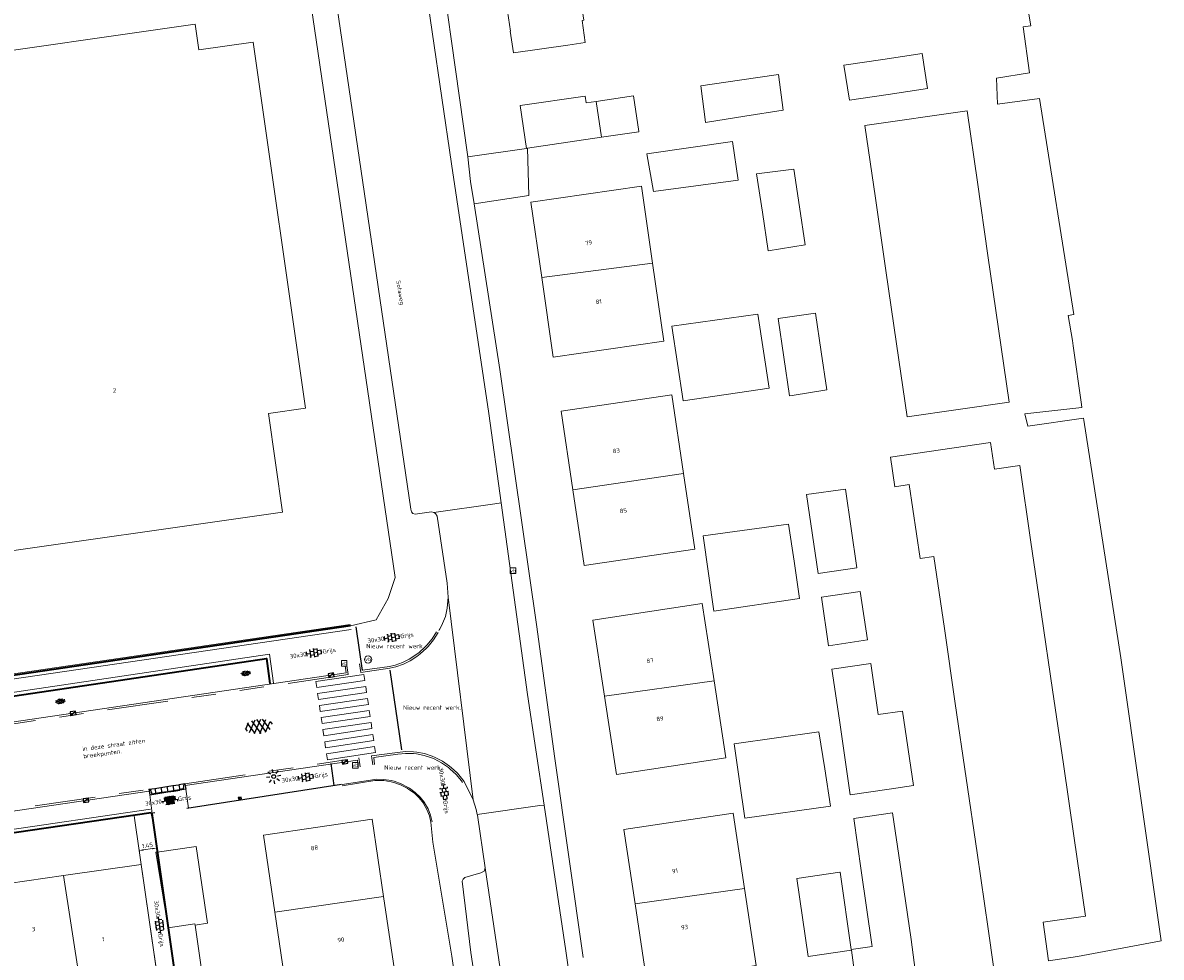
# Model space of a CAD drawing. Header units: metres. Extents: x 102746 to 103541, y 468531 to 469408.
# Tile 83 of 87: x 103240 to 103334, y 469035 to 469112. Entities that reach past the tile are written whole.
import ezdxf
from ezdxf.enums import TextEntityAlignment as Align

# ---------------------------------------------------------------- set-up
doc = ezdxf.new("R2010")
doc.units = ezdxf.units.M
doc.linetypes.add('VH-OPSLUITBAND_100X200', pattern=[16, 8, -2, 4, -2])
doc.linetypes.add('VH-TROTTOIRBAND_130-150', pattern=[15, 5, -2, 2, -2, 2, -2])
doc.layers.get('0').update_dxf_attribs({"lineweight": 25})
for name, color, linetype, lineweight in [('B-RO-GR-SIERPLANTSOEN-S', 90, 'Continuous', 25), ('B-RO-IE-MEUBILAIR_WEGMEUBILAIR_LICHTMAST-S', 7, 'Continuous', 25), ('B-RO-IE-MEUBILAIR_WEGMEUBILAIR_PAAL-S', 160, 'Continuous', 25), ('B-RO-IE-TERREINAFSCHEIDING_KUNSTMATIG_HEKWERK_RASTER-G', 30, 'IE-TERREINAFSCHEIDING-KUNSTMATIG', 18), ('B-RO-KL-DATA_CAI_KAST-S', 90, 'Continuous', 25), ('B-RO-OG-BEBOUWING-G', 7, 'Continuous', 35), ('B-RO-OG-BGT-G', 253, 'Continuous', 13), ('B-RO-RI-HWA_KOLK-S', 150, 'Continuous', 25), ('B-RO-VH-KANTOPSLUITING_ACHTERKANTBAND-G', 253, 'Continuous', 18), ('B-RO-VH-KANTOPSLUITING_ELEMENT_INRIT-S', 252, 'Continuous', 25), ('B-RO-VH-KANTOPSLUITING_OPSLUITBAND_100X200-G', 150, 'VH-OPSLUITBAND_100X200', 18), ('B-RO-VH-KANTOPSLUITING_TROTTOIRBAND_130 150-G', 84, 'VH-TROTTOIRBAND_130-150', 18), ('B-RO-VH-VERHARDING-G', 252, 'Continuous', 18), ('B-RO-VH-VERHARDING_ASFALT-S', 253, 'Continuous', 25), ('B-RO-VH-VERHARDING_TEGEL_BETON-S', 252, 'Continuous', 25), ('B-RO-VW-MARKERING_WEG MARKERING-G', 7, 'Continuous', 0), ('X-XX-AL-M', 7, 'Continuous', 18), ('X-XX-AL-T18', 7, 'Continuous', 18)]:
    doc.layers.add(name, color=color, linetype=linetype, lineweight=lineweight)
doc.layers.add('Punten', color=7, linetype='Continuous')
doc.layers.add('R-RO-VH-VERHARDING_TEGEL_BETON_NOKKEN-G', color=7, linetype='Continuous', lineweight=35, true_color=0x30c200)
doc.styles.add('NLCS-ISO', font='txt')
doc.styles.add('NLCS-ISO-M200-T18', font='txt', dxfattribs={"height": 0.36})
doc.linetypes.add('IE-TERREINAFSCHEIDING-KUNSTMATIG', pattern='A,4,[82,NLCS.shx,S=0.75,R=90,X=0,Y=0],4,-2', length=10)
doc.dimstyles.new('NLCS-M200-T18-PIJL_L2_H1', dxfattribs={"dimscale": 0.2, "dimtxt": 2.5, "dimasz": 1.8, "dimexe": 2, "dimexo": 2, "dimgap": 0.7, "dimtad": 1, "dimzin": 0, "dimdsep": 46, "dimtxsty": 'NLCS-ISO-M200-T18', "dimcen": 0, "dimdle": 2, "dimclrd": 256, "dimclre": 256, "dimclrt": 256, "dimadec": 1, "dimazin": 0, "dimtfac": 1, "dimtdec": 3, "dimtofl": 0, "dimtmove": 0, "dimatfit": 3, "dimfxl": 2, "dimfxlon": 1, "dimtfillclr": 256, "dimtolj": 1, "dimtzin": 0, "dimlwd": -1, "dimlwe": -1, "dimarcsym": 0})

# ---------------------------------------------------------------- blocks, each defined once
blk = doc.blocks.new('SIE-WEG_VERKEERSBORD-SO')
at = {"color": 0, "linetype": 'ByBlock', "lineweight": 18}
blk.add_lwpolyline([(-1.125, -1.125), (1.125, -1.125), (1.125, 1.125), (-1.125, 1.125)], close=True, dxfattribs=at)
at = {"color": 0, "linetype": 'ByBlock', "lineweight": 18, "style": 'NLCS-ISO'}
blk.add_text('vb', height=1.5, dxfattribs=at).set_placement((0, 0), align=Align.MIDDLE_CENTER)
blk = doc.blocks.new('B-SVH-INRITELEMENT_130 150_180X450X500_LINKS')
for p, q in [((-0.5, 0.45), (0, 0.45)), ((-0.5, 0), (-0.5, 0.45)), ((-0.5, 0), (0, 0)), ((-0.405, 0), (-0.3, 0.4)), ((-0.3, 0.4), (0, 0.4)), ((0, 0), (0, 0.45))]:
    blk.add_line(p, q)
blk = doc.blocks.new('B-SVH-INRITELEMENT_130 150_180X450X500_MIDDEN')
for p, q in [((0, 0), (0, 0.45)), ((0, 0.45), (0.5, 0.45)), ((0, 0.4), (0.5, 0.4)), ((0, 0), (0.5, 0)), ((0.5, 0), (0.5, 0.45))]:
    blk.add_line(p, q)
blk = doc.blocks.new('B-SVH-INRITELEMENT_130 150_180X450X500_RECHTS')
for p, q in [((0, 0), (0, 0.45)), ((0.5, 0.45), (0, 0.45)), ((0.3, 0.4), (0, 0.4)), ((0.5, 0), (0, 0)), ((0.405, 0), (0.3, 0.4)), ((0.5, 0), (0.5, 0.45))]:
    blk.add_line(p, q)
blk = doc.blocks.new('B-SIE-WEG_LICHTMAST_SPOT-SO')
for p, q in [((-3, 0), (-1.62, 0)), ((-2.12, 2.12), (-1.15, 1.15)), ((0, 1.62), (0, 3)), ((1.15, 1.15), (2.12, 2.12)), ((-2.12, -2.12), (-1.15, -1.15)), ((0, -3), (0, -1.62)), ((1.15, -1.15), (2.12, -2.12)), ((1.62, 0), (3, 0))]:
    blk.add_line(p, q)
blk.add_circle((0, 0), 0.77)
at = {"style": 'NLCS-ISO'}
blk.add_attdef('TYPE', text='', height=1.8, dxfattribs=at).set_placement((0, 3), align=Align.BOTTOM_CENTER)
blk = doc.blocks.new('B-SRI-KOLK_TROTTOIR-SO')
blk.add_line((-1.125, 0), (1.125, 1.5))
at = {"flags": 128}
blk.add_lwpolyline([(-1.125, 0), (1.125, 0), (1.125, 1.5), (-1.125, 1.5)], close=True, dxfattribs=at)
blk = doc.blocks.new('SKL-DATA_TERREINKAST-SO')
for q in [(-0.2, 0.2), (0.2, 0.2)]:
    blk.add_line((0, -0.21), q)
at = {"flags": 128}
blk.add_lwpolyline([(0.63, 0.35), (-0.63, 0.35), (-0.63, -0.35), (0.63, -0.35)], close=True, dxfattribs=at)
at = {"style": 'NLCS-ISO'}
blk.add_attdef('TYPE', text='', height=0.35, dxfattribs=at).set_placement((-0.03, 0.69), align=Align.MIDDLE_CENTER)
blk = doc.blocks.new('SVH-TEGEL_300X300_DUN_HALFST_KL-SO')
for p, q in [((-3.08, 0.75), (-3, 0.75)), ((-3, -0.83), (-3, 0.83)), ((-3, 0), (-1.5, 0)), ((-1.84, 1.5), (-1.5, 1.5)), ((-1.5, -1.6), (-1.5, 1.6)), ((-1.5, 0.75), (0, 0.75)), ((0, -1.78), (0, 1.78)), ((0, 1.5), (1.5, 1.5)), ((0, 0), (1.5, 0)), ((1.5, -1.6), (1.5, 1.6)), ((1.5, 0.75), (3, 0.75)), ((3, -0.83), (3, 0.83)), ((3, 0), (3.39, 0)), ((-3.08, -0.75), (-3, -0.75)), ((-1.84, -1.5), (-1.5, -1.5)), ((-1.5, -0.75), (0, -0.75)), ((0, -1.5), (1.5, -1.5)), ((1.5, -0.75), (3, -0.75))]:
    blk.add_line(p, q)
at = {"style": 'NLCS-ISO'}
blk.add_attdef('FORMAAT', text='', height=1.8, dxfattribs=at).set_placement((-3.18, 0), align=Align.MIDDLE_RIGHT)
blk.add_attdef('KLEUR', text='', height=1.8, dxfattribs=at).set_placement((3.49, 0), align=Align.MIDDLE_LEFT)
at = {"style": 'NLCS-ISO', "flags": 1}
blk.add_attdef('FUNCTIE', text='', height=1.8, dxfattribs=at).set_placement((0.12, -3.58), align=Align.MIDDLE_CENTER)
blk = doc.blocks.new('SVH-ASFALT-SO')
at = {"ltscale": 0.1}
for p, q in [((-3.36, 2.17), (-1.83, 4.83)), ((-1.91, 0.69), (0.95, 5.64)), ((2.75, -0.22), (-0.47, 5.37)), ((0, 0), (3.27, 5.66)), ((4.87, 0.12), (1.65, 5.7)), ((2.18, -0.23), (5.32, 5.22)), ((6.7, 0.95), (4.04, 5.55)), ((-2.72, 1.26), (-3.45, 2.54)), ((0.36, -0.07), (-2.31, 4.55)), ((4.66, 0.07), (7.07, 4.25)), ((7.83, 2.99), (7.15, 4.18))]:
    blk.add_line(p, q, dxfattribs=at)
at = {"style": 'NLCS-ISO'}
blk.add_attdef('KLEUR', text='', height=1.8, dxfattribs=at).set_placement((9.49, 2.74), align=Align.MIDDLE_LEFT)
at = {"style": 'NLCS-ISO', "flags": 1}
blk.add_attdef('FUNCTIE', text='', height=1.8, dxfattribs=at).set_placement((0.12, -3.58), align=Align.MIDDLE_CENTER)
blk = doc.blocks.new('SVH-TEGEL_300X300_DIK_LINT_KL-SO')
h = blk.add_hatch(color=254)
h.dxf.hatch_style = 1
edge = h.paths.add_edge_path()
edge.add_line((-0.75, 1.5), (-1.9, 1.5))
edge.add_ellipse((0, 0), major_axis=(3.39, 0), ratio=0.533267, start_angle=124.0497, end_angle=131.5106)
edge.add_line((-2.25, 1.36), (-2.25, 0))
edge.add_line((-2.25, 0), (-0.75, 0))
edge.add_line((-0.75, 0), (-0.75, 1.5))
h.paths.add_polyline_path([(0.75, 1.5), (-0.75, 1.5), (-0.75, 0), (0.75, 0)])
edge = h.paths.add_edge_path()
edge.add_ellipse((0, 0), major_axis=(3.39, 0), ratio=0.533267, start_angle=48.4894, end_angle=55.9503)
edge.add_line((1.9, 1.5), (0.75, 1.5))
edge.add_line((0.75, 1.5), (0.75, 0))
edge.add_line((0.75, 0), (2.25, 0))
edge.add_line((2.25, 0), (2.25, 1.36))
h.paths.add_polyline_path([(1.5, 0), (0.75, 0), (0, 0), (0, -1.5), (1.5, -1.5)])
h.paths.add_polyline_path([(0, 0), (-0.75, 0), (-1.5, 0), (-1.5, -1.5), (0, -1.5)])
for p, q in [((-2.25, 1.36), (-2.25, 0)), ((-1.9, 1.5), (1.9, 1.5)), ((-1.5, 1.62), (-1.5, 1.5)), ((-0.75, 1.5), (-0.75, 0)), ((0, 1.81), (0, 1.5)), ((0, 0), (0, -1.5)), ((0.75, 1.5), (0.75, 0)), ((1.5, 1.62), (1.5, 1.5)), ((2.25, 1.36), (2.25, 0)), ((-3.39, 0), (3.39, 0)), ((-3, 0), (-3, -0.85)), ((-1.9, -1.5), (1.9, -1.5)), ((-1.5, 0), (-1.5, -1.5)), ((-0.75, -1.5), (-0.75, -1.77)), ((0.75, -1.5), (0.75, -1.77)), ((1.5, 0), (1.5, -1.5)), ((3, 0), (3, -0.85))]:
    blk.add_line(p, q)
at = {"style": 'NLCS-ISO'}
blk.add_attdef('FORMAAT', text='', height=1.8, dxfattribs=at).set_placement((-3.39, 0), align=Align.MIDDLE_RIGHT)
blk.add_attdef('KLEUR', text='', height=1.8, dxfattribs=at).set_placement((3.39, 0), align=Align.MIDDLE_LEFT)
at = {"style": 'NLCS-ISO', "flags": 1}
blk.add_attdef('FUNCTIE', text='', height=1.8, dxfattribs=at).set_placement((0.12, -3.58), align=Align.MIDDLE_CENTER)
blk = doc.blocks.new('SGR-SIERPLANTSOEN-SO')
at = {"ltscale": 0.1}
h = blk.add_hatch(dxfattribs=at)
h.set_pattern_fill('GR-SIERPLANTSOEN', color=256, scale=0.1, style=0, pattern_type=2)
h.set_pattern_definition([(30, (-2.06696, -1.0905), (0.288675, 0.5), [0.2, -0.8]), (90, (-1.98036, -1.1405), (-0.288675, 0.5), [0.2, -0.8]), (150, (-1.89376, -1.0905), (-0.57735, 1e-07), [0.2, -0.8])])
edge = h.paths.add_edge_path()
edge.add_ellipse((0, 0), major_axis=(1.98, 0), ratio=0.525412, start_angle=0, end_angle=360, ccw=False)
at = {"ltscale": 0.1, "style": 'NLCS-ISO'}
blk.add_attdef('TYPE', text='', height=0.5, dxfattribs=at).set_placement((3.47, -0.02), align=Align.MIDDLE_CENTER)
blk = doc.blocks.new('SIE-WEG_PAAL_VERKEERSBORD-SO')
at = {"color": 0, "linetype": 'ByBlock', "lineweight": 18}
blk.add_circle((0, 0), 1.5, dxfattribs=at)
at = {"color": 0, "linetype": 'ByBlock', "lineweight": 18, "style": 'NLCS-ISO'}
blk.add_text('vb', height=1.5, dxfattribs=at).set_placement((0, 0.13), align=Align.MIDDLE_CENTER)
blk = doc.blocks.new('*D255')
at = {"layer": 'Defpoints', "color": 0, "transparency": 16777216}
for p in [(103251.055, 469047.194, -3.917), (103249.62, 469046.988, -3.917), (103251.463, 469044.342)]:
    blk.add_point(p, dxfattribs=at)
at = {"layer": 'X-XX-AL-M', "transparency": 16777216}
for p, q in [((103250.012, 469044.249), (103250.085, 469043.74)), ((103250.384, 469044.187), (103251.107, 469044.291)), ((103251.447, 469044.454), (103251.52, 469043.946))]:
    blk.add_line(p, q, dxfattribs=at)
for points in [[(103250.376, 469044.247), (103250.393, 469044.128), (103250.028, 469044.136)], [(103251.099, 469044.35), (103251.116, 469044.231), (103251.463, 469044.342)]]:
    blk.add_solid(points, dxfattribs=at)
at = {"layer": 'X-XX-AL-M', "transparency": 16777216, "insert": (103250.7, 469044.556), "char_height": 0.36, "attachment_point": 5, "rotation": 8.14678, "style": 'NLCS-ISO-M200-T18'}
blk.add_mtext('\\A1;1.45', dxfattribs=at)
blk = doc.blocks.new('SVH-TEGEL_300X300_DUN_LINT_KL-SO')
for p, q in [((-2.25, 1.36), (-2.25, 0)), ((-1.9, 1.5), (1.9, 1.5)), ((-1.5, 1.62), (-1.5, 1.5)), ((-0.75, 1.5), (-0.75, 0)), ((0, 1.81), (0, 1.5)), ((0, 0), (0, -1.5)), ((0.75, 1.5), (0.75, 0)), ((1.5, 1.62), (1.5, 1.5)), ((2.25, 1.36), (2.25, 0)), ((-3.39, 0), (3.39, 0)), ((-3, 0), (-3, -0.85)), ((-1.9, -1.5), (1.9, -1.5)), ((-1.5, 0), (-1.5, -1.5)), ((-0.75, -1.5), (-0.75, -1.77)), ((0.75, -1.5), (0.75, -1.77)), ((1.5, 0), (1.5, -1.5)), ((3, 0), (3, -0.85))]:
    blk.add_line(p, q)
at = {"style": 'NLCS-ISO'}
blk.add_attdef('FORMAAT', text='', height=1.8, dxfattribs=at).set_placement((-3.39, 0), align=Align.MIDDLE_RIGHT)
blk.add_attdef('KLEUR', text='', height=1.8, dxfattribs=at).set_placement((3.39, 0), align=Align.MIDDLE_LEFT)
at = {"style": 'NLCS-ISO', "flags": 1}
blk.add_attdef('FUNCTIE', text='', height=1.8, dxfattribs=at).set_placement((0.12, -3.58), align=Align.MIDDLE_CENTER)

msp = doc.modelspace()

# ---------------------------------------------------------------- linework, layer by layer
at = {"layer": 'B-RO-IE-TERREINAFSCHEIDING_KUNSTMATIG_HEKWERK_RASTER-G', "linetype": 'Continuous', "elevation": -3.831}
msp.add_lwpolyline([(103267.384, 469062.745), (103226.575, 469056.752), (103226.304, 469058.73)], dxfattribs=at)
at = {"layer": 'B-RO-OG-BEBOUWING-G', "linetype": 'Continuous', "elevation": -3.917}
msp.add_lwpolyline([(103251.055, 469047.194), (103256.746, 469007.438), (103249.244, 469006.324), (103249.974, 469000.258), (103252.804, 469000.458)], dxfattribs=at)
at = {"layer": 'B-RO-OG-BGT-G', "color": 252, "flags": 128}
for points in [[(103286.547, 469035.337), (103284.216, 469051.723), (103282.698, 469062.734), (103279.673, 469083.712), (103277.564, 469097.355), (103277.279, 469099.201), (103277.042, 469101.236), (103277.021, 469101.42), (103274.092, 469122.245), (103273.443, 469126.692), (103273, 469125.604), (103272.703, 469124.466), (103272.559, 469123.3), (103272.568, 469122.125), (103272.826, 469120.301), (103273.316, 469116.974), (103275.716, 469100.653), (103278.785, 469080.1), (103279.794, 469072.744), (103281.96, 469056.964), (103283.32, 469047.881), (103285.117, 469035.874), (103286.384, 469026.9)], [(103274.092, 469122.245), (103277.021, 469101.42), (103277.042, 469101.236), (103281.862, 469101.917), (103281.342, 469105.44), (103286.689, 469106.231), (103286.774, 469105.659), (103287.603, 469105.782), (103290.673, 469106.236), (103291.105, 469103.311), (103291.109, 469103.285), (103288.051, 469102.833), (103281.953, 469101.93), (103282.065, 469098.048), (103277.564, 469097.355), (103279.673, 469083.712), (103282.698, 469062.734), (103284.216, 469051.723), (103286.547, 469035.337)], [(103259.777, 469120.734), (103262.352, 469118.745), (103262.91, 469118.167), (103263.904, 469115.552), (103271.083, 469066.601), (103270.506, 469064.876)], [(103274.707, 469062.305), (103274.897, 469062.639), (103275.215, 469063.383), (103275.359, 469064.08), (103275.419, 469064.989), (103275.343, 469066.152), (103274.532, 469071.649), (103274.398, 469071.863), (103274.258, 469071.957), (103274.068, 469072.01), (103272.731, 469071.805), (103272.53, 469071.875), (103272.43, 469072), (103272.354, 469072.227), (103266.001, 469115.576), (103266.03, 469115.722), (103266.12, 469115.822), (103266.26, 469115.88), (103267.209, 469116.129), (103267.71, 469116.26), (103267.835, 469116.36), (103267.867, 469116.505), (103267.256, 469120.681)], [(103286.454, 469112.454), (103286.706, 469110.624), (103285.265, 469110.427), (103280.8, 469109.79), (103280.534, 469111.568), (103280.564, 469111.573), (103279.331, 469119.812)], [(103320.285, 469034.591), (103319.834, 469037.687), (103318.924, 469043.939), (103318.029, 469050.09), (103317.136, 469056.223), (103316.237, 469062.397), (103315.374, 469068.328), (103314.242, 469068.161), (103313.353, 469074.256), (103312.155, 469074.081), (103311.8, 469076.515), (103320.043, 469077.716), (103320.362, 469075.53), (103322.44, 469075.832), (103323.362, 469069.504), (103324.225, 469063.574), (103325.129, 469057.365), (103326.023, 469051.231), (103326.908, 469045.15), (103327.842, 469038.739), (103324.35, 469038.229), (103324.812, 469035.062), (103327.181, 469035.406), (103334.073, 469036.694), (103330.743, 469060.003), (103327.721, 469079.566), (103327.694, 469079.73), (103323.094, 469079.065), (103322.844, 469080.069), (103327.554, 469080.596), (103327.516, 469080.832), (103326.84, 469085.662), (103326.777, 469086.111), (103326.425, 469088.155), (103326.886, 469088.249), (103324.05, 469106.039), (103320.596, 469105.554), (103320.519, 469107.688), (103323.248, 469108.151), (103322.721, 469111.925), (103323.363, 469112.014), (103322.361, 469117.826)], [(103270.506, 469064.876), (103269.518, 469063.133), (103267.402, 469062.626)], [(103276.744, 469049.81), (103277.48, 469048.317), (103275.419, 469064.989), (103275.359, 469064.08), (103275.215, 469063.383), (103274.897, 469062.639), (103274.675, 469062.25)], [(103284.035, 469005.149), (103284.041, 469005.46), (103283.988, 469005.536), (103283.935, 469005.611), (103283.746, 469005.668), (103282.339, 469005.46), (103282.1, 469005.523), (103281.993, 469005.618), (103281.874, 469005.85), (103281.635, 469007.129), (103281.579, 469007.598), (103277.283, 469035.744), (103276.57, 469041.619), (103276.672, 469041.768), (103276.793, 469041.911), (103278.112, 469042.297), (103278.387, 469042.451), (103278.478, 469042.704), (103277.843, 469047.052), (103277.83, 469047.112), (103277.744, 469047.525), (103277.48, 469048.317), (103276.744, 469049.81)], [(103309.8, 469026.833), (103308.594, 469035.935), (103305.03, 469035.419), (103304.1, 469041.832), (103307.655, 469042.347), (103307.664, 469042.349), (103308.587, 469035.985), (103310.308, 469036.247), (103310.286, 469036.415), (103309.402, 469042.495), (103308.781, 469046.776), (103311.98, 469047.241), (103312.601, 469042.98), (103313.501, 469036.801), (103313.919, 469033.665)], [(103279.803, 469004.868), (103279.836, 469006.226), (103279.398, 469009.205), (103275.731, 469035.443), (103274.175, 469044.814), (103274.016, 469046.461)], [(103274.016, 469046.461), (103274.175, 469044.814), (103275.731, 469035.443), (103279.398, 469009.205), (103279.836, 469006.226), (103279.89, 469004.755)], [(103251.511, 469044.006), (103254.721, 469044.476), (103255.646, 469038.158), (103254.613, 469038.007), (103255.46, 469032.223), (103256.385, 469025.915), (103257.296, 469019.695), (103258.195, 469013.56), (103259.087, 469007.469), (103256.786, 469007.131), (103255.417, 469006.876), (103256.238, 469001.074), (103250.386, 469000.245), (103250.386, 469000.245)], [(103251.448, 469043.997), (103251.386, 469043.988), (103252.404, 469037.774), (103254.6, 469038.095), (103254.613, 469038.007), (103255.646, 469038.158), (103254.721, 469044.476), (103251.511, 469044.006)], [(103214.387, 469029.11), (103213.155, 469037.658), (103219.344, 469038.55), (103225.58, 469039.449), (103231.599, 469040.316), (103237.735, 469041.2), (103243.786, 469042.072), (103250.191, 469042.995)]]:
    msp.add_lwpolyline(points, dxfattribs=at)
for points in [[(103285.333, 469120.71), (103279.331, 469119.812), (103280.564, 469111.573), (103280.534, 469111.568), (103280.8, 469109.79), (103285.265, 469110.427), (103286.706, 469110.624), (103286.454, 469112.454), (103286.585, 469112.474)], [(103273.316, 469116.974), (103272.822, 469116.905), (103267.209, 469116.129), (103266.26, 469115.88), (103266.12, 469115.822), (103266.03, 469115.722), (103266.001, 469115.576), (103272.354, 469072.227), (103272.43, 469072), (103272.53, 469071.875), (103272.731, 469071.805), (103274.068, 469072.01), (103274.258, 469071.957), (103279.275, 469072.67), (103279.794, 469072.744), (103278.785, 469080.1), (103275.716, 469100.653)], [(103254.63, 469112.137), (103254.929, 469110.029), (103259.408, 469110.666), (103263.692, 469080.542), (103260.664, 469080.111), (103261.82, 469071.979), (103235.647, 469068.257), (103234.165, 469078.678), (103234.317, 469078.7), (103234.108, 469080.185), (103233.954, 469080.163), (103233.876, 469080.712), (103228.282, 469079.916), (103226.59, 469091.817), (103231.606, 469092.531), (103229.617, 469106.52), (103234.192, 469107.17), (103233.905, 469109.189)], [(103263.692, 469080.542), (103259.408, 469110.666), (103254.929, 469110.029), (103254.63, 469112.137), (103233.905, 469109.189), (103234.192, 469107.17), (103229.617, 469106.52), (103231.606, 469092.531), (103226.59, 469091.817), (103228.282, 469079.916), (103233.876, 469080.712), (103233.954, 469080.163), (103234.108, 469080.185), (103234.317, 469078.7), (103234.165, 469078.678), (103235.647, 469068.257), (103261.82, 469071.979), (103260.664, 469080.111)], [(103311.607, 469106.367), (103308.443, 469105.886), (103307.964, 469108.762), (103311.184, 469109.243), (103314.403, 469109.723), (103314.849, 469106.86)], [(103299.841, 469104.573), (103296.601, 469104.055), (103296.599, 469104.073), (103296.202, 469107.072), (103299.404, 469107.539), (103302.606, 469108.005), (103302.995, 469105.078)], [(103288.051, 469102.833), (103287.603, 469105.782), (103286.774, 469105.659), (103286.689, 469106.231), (103281.342, 469105.44), (103281.862, 469101.917), (103281.953, 469101.93)], [(103288.051, 469102.833), (103291.109, 469103.285), (103291.105, 469103.311), (103290.673, 469106.236), (103287.603, 469105.782)], [(103319.823, 469093.116), (103320.694, 469087.083), (103321.567, 469081.039), (103313.172, 469079.826), (103312.302, 469085.848), (103311.431, 469091.881), (103310.572, 469097.827), (103309.708, 469103.807), (103318.103, 469105.02), (103318.953, 469099.134)], [(103298.802, 469102.493), (103299.278, 469099.319), (103292.33, 469098.385), (103291.772, 469101.47)], [(103281.953, 469101.93), (103281.862, 469101.917), (103277.042, 469101.236), (103277.279, 469099.201), (103277.564, 469097.355), (103282.065, 469098.048)], [(103304.321, 469097.108), (103304.779, 469093.984), (103301.752, 469093.49), (103301.273, 469096.659), (103300.793, 469099.828), (103303.864, 469100.218)], [(103283.124, 469091.291), (103282.227, 469097.504), (103291.328, 469098.818), (103292.244, 469092.476), (103293.172, 469086.047), (103284.071, 469084.733)], [(103292.244, 469092.476), (103291.328, 469098.818), (103282.227, 469097.504), (103283.124, 469091.291)], [(103283.124, 469091.291), (103284.071, 469084.733), (103293.172, 469086.047), (103292.244, 469092.476)], [(103294.284, 469084.217), (103293.817, 469087.286), (103300.905, 469088.282), (103301.366, 469085.238), (103301.827, 469082.193), (103294.751, 469081.148)], [(103303.039, 469084.741), (103302.574, 469087.933), (103305.636, 469088.362), (103306.1, 469085.191), (103306.561, 469082.038), (103303.731, 469081.585), (103303.503, 469081.548)], [(103285.693, 469073.817), (103284.735, 469080.298), (103293.831, 469081.642), (103294.79, 469075.156), (103295.711, 469068.928), (103286.615, 469067.584)], [(103294.79, 469075.156), (103293.831, 469081.642), (103284.735, 469080.298), (103285.693, 469073.817)], [(103294.79, 469075.156), (103285.693, 469073.817), (103286.615, 469067.584), (103295.711, 469068.928)], [(103309.042, 469067.396), (103305.852, 469066.927), (103304.908, 469073.425), (103308.097, 469073.883)], [(103279.794, 469072.744), (103279.275, 469072.67), (103274.258, 469071.957), (103274.398, 469071.863), (103274.532, 469071.649), (103275.343, 469066.152), (103275.419, 469064.989), (103277.48, 469048.317), (103277.744, 469047.525), (103277.83, 469047.112), (103282.966, 469047.831), (103283.32, 469047.881), (103281.96, 469056.964)], [(103303.879, 469067.938), (103304.337, 469064.883), (103297.289, 469063.845), (103296.843, 469066.939), (103296.396, 469070.033), (103303.42, 469070.993)], [(103306.134, 469064.988), (103309.326, 469065.452), (103309.907, 469061.465), (103306.714, 469060.995)], [(103288.292, 469056.835), (103287.341, 469063.104), (103296.331, 469064.467), (103297.298, 469058.092), (103298.259, 469051.759), (103289.269, 469050.396)], [(103297.298, 469058.092), (103296.331, 469064.467), (103287.341, 469063.104), (103288.292, 469056.835)], [(103311.696, 469049.185), (103308.497, 469048.729), (103307.605, 469054.862), (103306.996, 469059.056), (103310.19, 469059.52), (103310.802, 469055.319), (103312.801, 469055.61), (103313.694, 469049.476)], [(103288.292, 469056.835), (103289.269, 469050.396), (103298.259, 469051.759), (103297.298, 469058.092)], [(103306.4, 469050.847), (103306.88, 469047.786), (103299.821, 469046.797), (103299.388, 469049.853), (103298.955, 469052.909), (103305.919, 469053.907)], [(103283.32, 469047.881), (103282.966, 469047.831), (103277.83, 469047.112), (103277.843, 469047.052), (103278.478, 469042.704), (103280.941, 469026.09), (103286.316, 469026.89), (103286.384, 469026.9), (103285.117, 469035.874)], [(103290.806, 469039.741), (103289.887, 469045.875), (103298.879, 469047.222), (103299.811, 469041.001), (103300.76, 469034.662), (103291.768, 469033.315)], [(103299.811, 469041.001), (103298.879, 469047.222), (103289.887, 469045.875), (103290.806, 469039.741)], [(103266.626, 469002.175), (103265.686, 469008.534), (103264.801, 469014.524), (103263.895, 469020.657), (103262.981, 469026.848), (103262.057, 469033.098), (103261.177, 469039.055), (103260.239, 469045.403), (103269.186, 469046.725), (103270.126, 469040.361), (103271.024, 469034.287), (103271.936, 469028.114), (103272.845, 469021.963), (103273.751, 469015.831), (103274.63, 469009.879), (103275.573, 469003.496)], [(103261.177, 469039.055), (103270.126, 469040.361), (103269.186, 469046.725), (103260.239, 469045.403)], [(103250.191, 469042.995), (103243.786, 469042.072), (103245.11, 469033.536), (103245.479, 469031.155), (103247.899, 469031.483), (103247.573, 469033.892), (103251.415, 469034.445)], [(103278.478, 469042.704), (103278.387, 469042.451), (103278.112, 469042.297), (103276.793, 469041.911), (103276.672, 469041.768), (103276.57, 469041.619), (103277.283, 469035.744), (103281.579, 469007.598), (103281.635, 469007.129), (103281.874, 469005.85), (103281.993, 469005.618), (103282.1, 469005.523), (103282.339, 469005.46), (103283.746, 469005.668), (103283.935, 469005.611), (103283.988, 469005.536), (103280.941, 469026.09)], [(103237.735, 469041.2), (103239.023, 469032.66), (103245.11, 469033.536), (103243.786, 469042.072)], [(103290.806, 469039.741), (103291.768, 469033.315), (103300.76, 469034.662), (103299.811, 469041.001)], [(103270.126, 469040.361), (103261.177, 469039.055), (103262.057, 469033.098), (103271.024, 469034.287)], [(103253.24, 469031.928), (103255.46, 469032.223), (103254.613, 469038.007), (103254.6, 469038.095), (103252.404, 469037.774)]]:
    msp.add_lwpolyline(points, close=True, dxfattribs=at)
at = {"layer": 'B-RO-VH-KANTOPSLUITING_ACHTERKANTBAND-G', "linetype": 'Continuous'}
for points, elevation in [([(103274.474, 469062.147), (103274.474, 469062.147), (103274.107, 469061.566), (103273.675, 469061.033), (103273.543, 469060.892), (103273.543, 469060.892), (103273.037, 469060.429), (103272.779, 469060.23), (103272.779, 469060.23), (103272.238, 469059.879), (103271.689, 469059.611), (103271.689, 469059.611), (103271.08, 469059.4), (103270.608, 469059.291), (103268.387, 469058.966), (103268.3, 469059.529)], -3.948), ([(103266.95, 469059.345), (103267.039, 469058.75), (103221.138, 469051.976)], -3.89), ([(103269.384, 469051.222), (103269.308, 469051.792), (103271.29, 469052.062), (103271.29, 469052.062), (103271.928, 469052.129), (103272.569, 469052.117), (103272.822, 469052.09), (103272.822, 469052.09), (103273.451, 469051.967), (103274.06, 469051.766), (103274.288, 469051.669), (103274.288, 469051.669), (103274.889, 469051.35), (103275.448, 469050.962), (103275.581, 469050.855), (103275.581, 469050.855), (103276.077, 469050.39), (103276.516, 469049.87), (103276.622, 469049.723)], -3.913), ([(103253.806, 469049.478), (103267.962, 469051.583), (103268.036, 469051.017)], -3.959), ([(103274.113, 469046.484), (103274.113, 469046.484), (103273.983, 469047.035), (103273.776, 469047.562), (103273.497, 469048.055), (103273.477, 469048.086), (103273.477, 469048.086), (103273.127, 469048.532), (103272.718, 469048.924), (103272.259, 469049.255), (103272.098, 469049.349), (103272.098, 469049.349), (103271.559, 469049.627), (103270.988, 469049.831), (103270.753, 469049.891), (103270.753, 469049.891), (103270.154, 469049.987), (103269.548, 469050.003), (103269.394, 469049.995), (103266.71, 469049.561)], -3.938), ([(103212.554, 469043.411), (103250.839, 469049.027)], -3.959)]:
    msp.add_lwpolyline(points, dxfattribs=dict(at, elevation=elevation))
at = {"layer": 'B-RO-VH-KANTOPSLUITING_OPSLUITBAND_100X200-G', "elevation": -3.938}
msp.add_lwpolyline([(103274.016, 469046.461), (103273.887, 469047.005), (103273.686, 469047.519), (103273.412, 469048.003), (103273.396, 469048.028), (103273.053, 469048.465), (103272.654, 469048.847), (103272.204, 469049.171), (103272.05, 469049.262), (103271.519, 469049.535), (103270.959, 469049.735), (103270.732, 469049.793), (103270.145, 469049.887), (103269.549, 469049.903), (103269.405, 469049.895), (103266.726, 469049.463)], dxfattribs=at)
at = {"layer": 'B-RO-VH-KANTOPSLUITING_TROTTOIRBAND_130 150-G'}
for points, elevation in [([(103274.6, 469062.067), (103274.229, 469061.479), (103273.788, 469060.934), (103273.648, 469060.785), (103273.133, 469060.314), (103272.865, 469060.108), (103272.312, 469059.748), (103271.747, 469059.472), (103271.121, 469059.255), (103270.636, 469059.144), (103268.262, 469058.796), (103268.152, 469059.506)], -3.948), ([(103267.099, 469059.367), (103267.209, 469058.624), (103225.548, 469052.475)], -3.89), ([(103253.783, 469049.626), (103268.09, 469051.754), (103268.185, 469051.037)], -3.959), ([(103269.235, 469051.202), (103269.139, 469051.921), (103271.272, 469052.211), (103271.922, 469052.28), (103272.579, 469052.267), (103272.844, 469052.238), (103273.489, 469052.112), (103274.113, 469051.907), (103274.353, 469051.804), (103274.967, 469051.478), (103275.538, 469051.082), (103275.679, 469050.968), (103276.186, 469050.493), (103276.634, 469049.962), (103276.744, 469049.81)], -3.913), ([(103226.616, 469045.626), (103250.817, 469049.176)], -3.959)]:
    msp.add_lwpolyline(points, dxfattribs=dict(at, elevation=elevation))
at = {"layer": 'B-RO-VH-VERHARDING-G', "linetype": 'Continuous'}
for points, elevation in [([(103267.445, 469062.329), (103226.636, 469056.336)], -3.831), ([(103226.828, 469052.81), (103226.499, 469055.191), (103260.734, 469060.286), (103261.066, 469057.921)], -3.971), ([(103250.957, 469047.548), (103212.845, 469041.952)], -3.926)]:
    msp.add_lwpolyline(points, dxfattribs=dict(at, elevation=elevation))
at = {"layer": 'B-RO-VH-VERHARDING-G', "flags": 128}
for points, elevation in [([(103253.851, 469049.181), (103254.089, 469047.629)], -3.959), ([(103250.888, 469048.73), (103251.079, 469047.193)], -3.961), ([(103249.62, 469046.988), (103253.053, 469023.005)], -3.917)]:
    msp.add_lwpolyline(points, dxfattribs=dict(at, elevation=elevation))
at = {"layer": 'B-RO-VW-MARKERING_WEG MARKERING-G', "elevation": -4.117, "flags": 128}
for points in [[(103268.58, 469058.127), (103264.623, 469057.545), (103264.55, 469058.04), (103268.508, 469058.621)], [(103268.726, 469057.137), (103264.768, 469056.556), (103264.696, 469057.051), (103268.653, 469057.632)], [(103268.871, 469056.148), (103264.914, 469055.567), (103264.841, 469056.061), (103268.798, 469056.643)], [(103269.017, 469055.159), (103265.059, 469054.577), (103264.986, 469055.072), (103268.944, 469055.653)], [(103269.162, 469054.169), (103265.204, 469053.588), (103265.132, 469054.083), (103269.089, 469054.664)], [(103269.307, 469053.18), (103265.35, 469052.598), (103265.277, 469053.093), (103269.235, 469053.675)], [(103269.453, 469052.191), (103265.495, 469051.609), (103265.422, 469052.104), (103269.38, 469052.685)]]:
    msp.add_lwpolyline(points, close=True, dxfattribs=at)
at = {"layer": 'Punten', "linetype": 'Continuous'}
for points, elevation in [([(103268.385, 469058.961), (103267.868, 469062.546)], -3.979), ([(103271.608, 469052.418), (103270.674, 469058.98)], -4.086), ([(103265.783, 469051.291), (103266.033, 469049.488)], -3.929), ([(103266.664, 469049.558), (103253.931, 469047.605)], -3.823), ([(103251.302, 469047.238), (103251.018, 469047.187), (103251.133, 469046.486)], -3.903)]:
    msp.add_lwpolyline(points, dxfattribs=dict(at, elevation=elevation))
at = {"layer": 'R-RO-VH-VERHARDING_TEGEL_BETON_NOKKEN-G', "linetype": 'Continuous'}
for points, elevation in [([(103267.402, 469062.626), (103226.592, 469056.633)], -3.831), ([(103227.125, 469052.851), (103226.837, 469054.938), (103260.479, 469059.945), (103260.769, 469057.879)], -3.971), ([(103251, 469047.251), (103212.889, 469041.656)], -3.926)]:
    msp.add_lwpolyline(points, dxfattribs=dict(at, elevation=elevation))

# ---------------------------------------------------------------- block references
at = {"layer": 'B-RO-GR-SIERPLANTSOEN-S', "xscale": 0.2, "yscale": 0.2, "zscale": 0.2, "rotation": 8.160493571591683}
for p in [(103258.791, 469058.721), (103243.543, 469056.403)]:
    msp.add_blockref('SGR-SIERPLANTSOEN-SO', p, dxfattribs=at)
at = {"layer": 'B-RO-IE-MEUBILAIR_WEGMEUBILAIR_LICHTMAST-S', "xscale": 0.2, "yscale": 0.2, "zscale": 0.2, "rotation": 98.45786369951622}
msp.add_blockref('B-SIE-WEG_LICHTMAST_SPOT-SO', (103261.085, 469050.221), dxfattribs=at)
at = {"layer": 'B-RO-IE-MEUBILAIR_WEGMEUBILAIR_PAAL-S', "xscale": 0.2, "yscale": 0.2, "zscale": 0.2}
msp.add_blockref('SIE-WEG_PAAL_VERKEERSBORD-SO', (103268.845, 469059.859), dxfattribs=at)
at = {"layer": 'B-RO-KL-DATA_CAI_KAST-S', "xscale": 0.2, "yscale": 0.2, "zscale": 0.2, "rotation": 9.195992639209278}
msp.add_blockref('SKL-DATA_TERREINKAST-SO', (103258.291, 469048.446, -3.885), dxfattribs=at)
at = {"layer": 'B-RO-OG-BGT-G', "color": 252, "xscale": 0.2, "yscale": 0.2, "zscale": 0.2}
for p in [(103280.764, 469067.169), (103266.885, 469059.542), (103267.795, 469051.151)]:
    msp.add_blockref('SIE-WEG_VERKEERSBORD-SO', p, dxfattribs=at)
at = {"layer": 'B-RO-RI-HWA_KOLK-S', "xscale": 0.2, "yscale": 0.2, "zscale": 0.2}
for p, rotation in [((103265.828, 469058.42, -3.89), 8.396190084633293), ((103244.605, 469055.288, -3.89), 8.396190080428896), ((103266.917, 469051.579, -3.959), 188.4582269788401), ((103245.626, 469048.414, -3.959), 188.3445530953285)]:
    msp.add_blockref('B-SRI-KOLK_TROTTOIR-SO', p, dxfattribs=dict(at, rotation=rotation))
at = {"layer": 'B-RO-VH-KANTOPSLUITING_ELEMENT_INRIT-S', "xscale": -1, "rotation": 188.6342912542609}
for name, p in [('B-SVH-INRITELEMENT_130 150_180X450X500_LINKS', (103251.312, 469049.251, -3.959)), ('B-SVH-INRITELEMENT_130 150_180X450X500_MIDDEN', (103251.312, 469049.251, -3.959)), ('B-SVH-INRITELEMENT_130 150_180X450X500_MIDDEN', (103251.806, 469049.326, -3.959)), ('B-SVH-INRITELEMENT_130 150_180X450X500_MIDDEN', (103252.3, 469049.401, -3.959)), ('B-SVH-INRITELEMENT_130 150_180X450X500_MIDDEN', (103252.795, 469049.476, -3.959)), ('B-SVH-INRITELEMENT_130 150_180X450X500_RECHTS', (103253.289, 469049.551, -3.959))]:
    msp.add_blockref(name, p, dxfattribs=at)
at = {"layer": 'B-RO-VH-VERHARDING_ASFALT-S', "xscale": 0.2, "yscale": 0.2, "zscale": 0.2, "rotation": 6.509969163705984}
msp.add_blockref('SVH-ASFALT-SO', (103259.497, 469053.761), dxfattribs=at)
at = {"layer": 'B-RO-VH-VERHARDING_TEGEL_BETON-S'}
for name, p, xscale, yscale, zscale, rotation in [('SVH-TEGEL_300X300_DUN_HALFST_KL-SO', (103270.804, 469061.671), 0.2000000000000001, 0.2000000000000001, 0.2000000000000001, 7.944451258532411), ('SVH-TEGEL_300X300_DUN_HALFST_KL-SO', (103264.407, 469060.405), 0.2, 0.2, 0.2, 8.444389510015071), ('SVH-TEGEL_300X300_DUN_HALFST_KL-SO', (103275.102, 469048.959), 0.2000000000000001, 0.2000000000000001, 0.2000000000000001, 277.9444512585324), ('SVH-TEGEL_300X300_DUN_HALFST_KL-SO', (103263.742, 469050.178), 0.2000000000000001, 0.2000000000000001, 0.2000000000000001, 7.944451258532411), ('SVH-TEGEL_300X300_DIK_LINT_KL-SO', (103252.546, 469048.278), 0.2000000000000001, 0.2000000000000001, 0.2000000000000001, 7.998892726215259), ('SVH-TEGEL_300X300_DUN_LINT_KL-SO', (103251.681, 469037.984), 0.2, 0.2, 0.2, 277.637679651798)]:
    msp.add_blockref(name, p, dxfattribs=dict(at, xscale=xscale, yscale=yscale, zscale=zscale, rotation=rotation)).add_auto_attribs({'FORMAAT': '30x30', 'KLEUR': 'Grijs'})

# ---------------------------------------------------------------- texts
at = {"layer": 'B-RO-OG-BGT-G', "color": 252, "style": 'NLCS-ISO-M200-T18'}
for s, rotation, p in [('79', 8.2, (103286.979, 469094.149)), ('Sotaweg', 279.4, (103271.447, 469090.04)), ('81', 8.2, (103287.81, 469089.314)), ('83', 8.4, (103289.26, 469077.038)), ('85', 8.4, (103289.837, 469072.103)), ('87', 8.6, (103292.035, 469059.77)), ('89', 8.6, (103292.851, 469054.985)), ('88', 8.4, (103264.437, 469044.36)), ('91', 8.5, (103294.081, 469042.459)), ('3', 8.2, (103241.335, 469037.677)), ('93', 8.5, (103294.876, 469037.825)), ('1', 8.2, (103247.064, 469036.833)), ('90', 8.4, (103266.61, 469036.794))]:
    msp.add_text(s, height=0.36, rotation=rotation, dxfattribs=at).set_placement(p, align=Align.MIDDLE)
msp.add_text('2', height=0.36, dxfattribs=at).set_placement((103248, 469082), align=Align.MIDDLE)
at = {"layer": 'X-XX-AL-T18', "char_height": 0.36, "attachment_point": 1, "style": 'NLCS-ISO-M200-T18'}
for insert in [(103268.697, 469061.142), (103271.724, 469056.082), (103270.176, 469051.148)]:
    msp.add_mtext_dynamic_manual_height_columns('Nieuw recent werk.', width=5.59368, gutter_width=1.8, heights=[0], dxfattribs=dict(at, insert=insert))
at = {"layer": 'X-XX-AL-T18', "insert": (103245.327, 469052.67), "char_height": 0.36, "attachment_point": 1, "rotation": 7.65749, "style": 'NLCS-ISO-M200-T18'}
msp.add_mtext_dynamic_manual_height_columns('in deze straat zitten breekpunten.', width=4.57079, gutter_width=1.8, heights=[0], dxfattribs=at)

# ---------------------------------------------------------------- dimensions: what is measured, and where the dimension line sits
at = {"layer": 'X-XX-AL-M'}
dim = msp.add_aligned_dim(p1=(103249.62, 469046.988, -3.917), p2=(103251.055, 469047.194, -3.917), distance=-2.881, dimstyle='NLCS-M200-T18-PIJL_L2_H1', dxfattribs=at)
dim.commit()
dim.dimension.update_dxf_attribs({"geometry": '*D255', "text_midpoint": (103250.7, 469044.556)})

doc.saveas('drawing.dxf')
